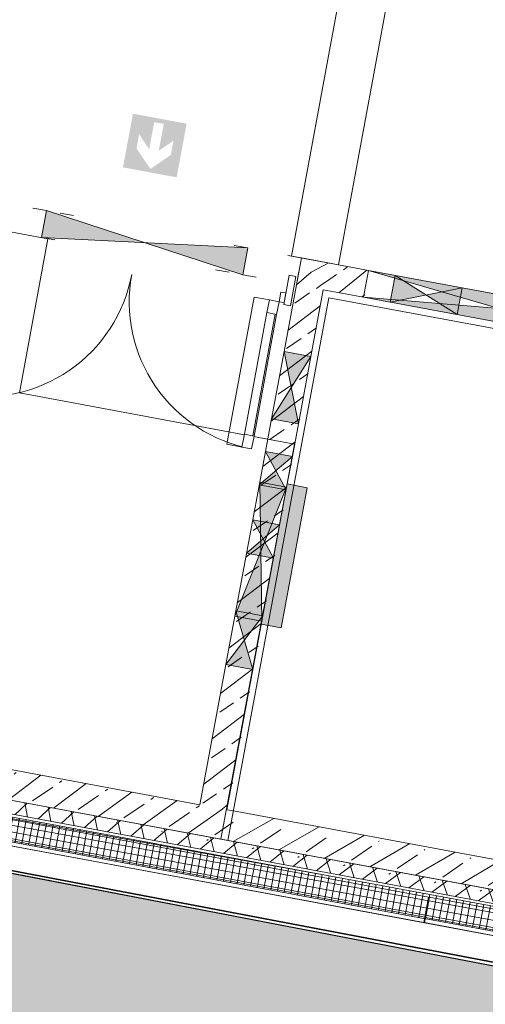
# Model space of a CAD drawing. Header units: metres. Extents: x 0 to 60282398, y -11592309 to 5708004.
# Tile 32 of 136: x 32353344.96 to 32353348.37, y 5707906.04 to 5707913.26. Entities that reach past the tile are written whole.
import ezdxf

# ---------------------------------------------------------------- set-up
doc = ezdxf.new("R2010")
doc.units = ezdxf.units.M
doc.header["$LTSCALE"] = 0.75
doc.set_wipeout_variables(frame=1)
doc.linetypes.add('10417023$0$#9_Achse', pattern=[1.6, 0.00254, -1.59746])
doc.layers.get('0').update_dxf_attribs({"linetype": 'CONTINUOUS'})
doc.layers.add('10414946$0$ST-LIN-Gehweg', color=2, linetype='CONTINUOUS')
doc.layers.add('10414947$0$ST-Gehweg-Sol', color=7, linetype='CONTINUOUS', lineweight=0, true_color=0xffd7a8)
for name, color, linetype, lineweight in [('10417023$0$#9_002_GES I Übersicht Erdgeschoss_1_101_Wand Aussen.A', 7, 'CONTINUOUS', 25), ('10417023$0$#9_002_GES I Übersicht Erdgeschoss_1_115_Außentüren', 7, 'CONTINUOUS', 25), ('10417023$0$#9_002_GES I Übersicht Erdgeschoss_1_607b_Brandschutz 1_100', 7, 'CONTINUOUS', 25), ('10417023$0$#9_002_GES I Übersicht Erdgeschoss_1_701_Grundstücksgrenze.A', 7, 'CONTINUOUS', 25), ('10417023$0$#9_002_GES I Übersicht Erdgeschoss_1_Neubau_101_Wand Aussen.A', 7, 'CONTINUOUS', 25), ('10417023$0$#9_002_GES I Übersicht Erdgeschoss_1_Neubau_102_Wand Innen.A', 7, 'CONTINUOUS', 25), ('10417023$0$#9_002_GES I Übersicht Erdgeschoss_1_Neubau_104_Decken.A', 7, 'CONTINUOUS', 25), ('10417023$0$#9_002_GES I Übersicht Erdgeschoss_1_Neubau_105_Unterzug.A', 7, 'CONTINUOUS', 25), ('10417023$0$#9_002_GES I Übersicht Erdgeschoss_1_Neubau_113_Türen.A', 7, 'CONTINUOUS', 25), ('10417023$0$#9_002_GES I Übersicht Erdgeschoss_1_Neubau_201_Aussenwandbekleidu', 7, 'CONTINUOUS', 25), ('10417023$0$#9_002_GES I Übersicht Erdgeschoss_1_Neubau_401_Grundriss.A', 7, 'CONTINUOUS', 25), ('10417023$0$Keine', 7, 'CONTINUOUS', 13)]:
    doc.layers.add(name, color=color, linetype=linetype, lineweight=lineweight)
pattern_1 = [(44.99999999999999, (0, 0), (-0.1697056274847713, 0.1697056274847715), []), (44.99999999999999, (-0.08485281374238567, 0.08485281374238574), (-0.1697056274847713, 0.1697056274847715), [0.18, -0.05999999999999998])]

# ---------------------------------------------------------------- blocks, each defined once
blk = doc.blocks.new('10414947')
at = {"layer": '10414947$0$ST-Gehweg-Sol'}
h = blk.add_hatch(color=256, dxfattribs=at)
h.dxf.hatch_style = 1
edge = h.paths.add_edge_path()
edge.add_arc((32353333.97286278, 5707909.898001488), 4.00538949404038, 167.5224016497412, 259.0333335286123, ccw=False)
edge.add_line((32353330.06207836, 5707910.763397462), (32353330.08991054, 5707910.916025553))
edge.add_line((32353330.08991054, 5707910.916025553), (32353331.70067245, 5707910.64907873))
edge.add_line((32353331.70067245, 5707910.64907873), (32353335.02498274, 5707908.903565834))
edge.add_line((32353335.02498274, 5707908.903565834), (32353407.15213483, 5707895.033517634))
edge.add_line((32353407.15213483, 5707895.033517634), (32353413.70600617, 5707897.337334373))
edge.add_line((32353413.70600617, 5707897.337334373), (32353497.17578959, 5707881.286091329))
edge.add_line((32353497.17578959, 5707881.286091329), (32353499.70410517, 5707880.188862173))
edge.add_line((32353499.70410517, 5707880.188862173), (32353502.93879142, 5707877.835765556))
edge.add_line((32353502.93879142, 5707877.835765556), (32353505.46710699, 5707876.738536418))
edge.add_line((32353505.46710699, 5707876.738536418), (32353517.00528605, 5707874.519743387))
edge.add_line((32353517.00528605, 5707874.519743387), (32353517.76447093, 5707870.592196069))
edge.add_line((32353517.76447093, 5707870.592196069), (32353512.26571349, 5707871.646148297))
edge.add_line((32353512.26571349, 5707871.646148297), (32353512.67312597, 5707873.771762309))
edge.add_line((32353512.67312597, 5707873.771762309), (32353508.26008633, 5707874.652828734))
edge.add_line((32353508.26008633, 5707874.652828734), (32353507.84615755, 5707872.493248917))
edge.add_line((32353507.84615755, 5707872.493248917), (32353503.30254498, 5707873.364127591))
edge.add_arc((32353488.08709003, 5707793.979973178), 80.82916578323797, 79.14978489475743, 81.99465327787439)
edge.add_line((32353499.34380503, 5707874.021464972), (32353499.76791721, 5707876.234207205))
edge.add_line((32353499.76791721, 5707876.234207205), (32353495.83942623, 5707876.987173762))
edge.add_line((32353495.83942623, 5707876.987173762), (32353495.37152305, 5707874.545958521))
edge.add_line((32353495.37152305, 5707874.545958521), (32353488.26755707, 5707875.49021155))
edge.add_line((32353488.26755707, 5707875.49021155), (32353488.81466561, 5707878.344668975))
edge.add_line((32353488.81466561, 5707878.344668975), (32353475.56727294, 5707880.883772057))
edge.add_line((32353475.56727294, 5707880.883772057), (32353475.00712598, 5707877.961330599))
edge.add_line((32353475.00712598, 5707877.961330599), (32353470.59449997, 5707878.807102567))
edge.add_line((32353470.59449997, 5707878.807102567), (32353471.15463692, 5707881.72953379))
edge.add_line((32353471.15463692, 5707881.72953379), (32353468.20826868, 5707882.294258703))
edge.add_line((32353468.20826868, 5707882.294258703), (32353467.64812546, 5707879.371836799))
edge.add_line((32353467.64812546, 5707879.371836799), (32353462.60924585, 5707880.337643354))
edge.add_line((32353462.60924585, 5707880.337643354), (32353463.16937873, 5707883.260053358))
edge.add_line((32353463.16937873, 5707883.260053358), (32353460.2230105, 5707883.824778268))
edge.add_line((32353460.2230105, 5707883.824778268), (32353459.66624525, 5707880.919938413))
edge.add_arc((32353463.524558, 5707896.96932498), 16.50664673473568, 250.35219382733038, 256.4824628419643, ccw=False)
edge.add_line((32353457.97440466, 5707881.423740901), (32353455.61443449, 5707882.266310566))
edge.add_line((32353455.61443449, 5707882.266310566), (32353456.07041998, 5707884.645556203))
edge.add_line((32353456.07041998, 5707884.645556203), (32353452.14193103, 5707885.398533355))
edge.add_line((32353452.14193103, 5707885.398533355), (32353451.76436388, 5707883.434494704))
edge.add_line((32353451.76436388, 5707883.434494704), (32353446.20782556, 5707884.499521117))
edge.add_line((32353446.20782556, 5707884.499521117), (32353446.58431432, 5707886.46376749))
edge.add_line((32353446.58431432, 5707886.46376749), (32353443.63794753, 5707887.028499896))
edge.add_line((32353443.63794753, 5707887.028499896), (32353443.26145916, 5707885.064255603))
edge.add_line((32353443.26145916, 5707885.064255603), (32353438.66333801, 5707885.945580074))
edge.add_line((32353438.66333801, 5707885.945580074), (32353439.03982688, 5707887.909826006))
edge.add_line((32353439.03982688, 5707887.909826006), (32353436.09346017, 5707888.474558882))
edge.add_line((32353436.09346017, 5707888.474558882), (32353435.71697158, 5707886.510314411))
edge.add_line((32353435.71697158, 5707886.510314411), (32353430.15920767, 5707887.572673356))
edge.add_line((32353430.15920767, 5707887.572673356), (32353430.53524183, 5707889.539907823))
edge.add_line((32353430.53524183, 5707889.539907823), (32353426.60675288, 5707890.292884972))
edge.add_line((32353426.60675288, 5707890.292884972), (32353426.15070342, 5707887.913549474))
edge.add_line((32353426.15070342, 5707887.913549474), (32353423.64644856, 5707888.00337013))
edge.add_arc((32353424.238172, 5707904.500881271), 16.50811953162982, 259.1496618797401, 267.9458278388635, ccw=False)
edge.add_line((32353421.13061348, 5707888.287889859), (32353363.36529639, 5707899.359819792))
edge.add_arc((32353408.48210951, 5708134.746697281), 239.6716689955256, 256.456365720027, 259.14966177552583, ccw=False)
edge.add_arc((32353274.67359528, 5707595.429255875), 316.0071040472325, 75.76971239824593, 78.90028973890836)
edge.add_line((32353335.51033626, 5707905.525016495), (32353333.21088601, 5707905.965758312))
at = {"layer": '10414947$0$ST-Gehweg-Sol', "flags": 128}
blk.add_lwpolyline([(32353439.03982688, 5707887.909826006), (32353436.09346017, 5707888.474558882), (32353435.71697158, 5707886.510314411), (32353430.15920767, 5707887.572673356), (32353430.53524183, 5707889.539907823), (32353426.60675288, 5707890.292884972), (32353426.15070342, 5707887.913549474), (32353423.64644856, 5707888.00337013, -0.03839937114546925), (32353421.13061348, 5707888.287889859), (32353363.36529639, 5707899.359819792, -0.01175226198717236), (32353352.35440415, 5707901.739852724, 0.01366057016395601), (32353335.51033626, 5707905.525016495), (32353333.21088601, 5707905.965758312, -0.4219586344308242), (32353330.06207836, 5707910.763397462), (32353330.08991054, 5707910.916025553), (32353331.70067245, 5707910.64907873), (32353335.02498274, 5707908.903565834), (32353407.15213483, 5707895.033517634), (32353413.70600617, 5707897.337334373), (32353497.17578959, 5707881.286091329)], format="xyb", dxfattribs=at)
blk = doc.blocks.new('10414946')
at = {"layer": '10414946$0$ST-LIN-Gehweg', "flags": 128}
blk.add_lwpolyline([(32353335.02498273, 5707908.903565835), (32353357.21966946, 5707904.635530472), (32353357.21966946, 5707904.635530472), (32353370.48788053, 5707902.08405432), (32353370.48788053, 5707902.08405432), (32353407.15213483, 5707895.033517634), (32353407.15213483, 5707895.033517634), (32353410.4290705, 5707896.185426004), (32353410.4290705, 5707896.185426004), (32353413.70600617, 5707897.337334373), (32353413.70600617, 5707897.337334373), (32353481.43359485, 5707884.31331786), (32353481.43359485, 5707884.31331786), (32353497.17578959, 5707881.286091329), (32353497.17578959, 5707881.286091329, -0.1101766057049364), (32353499.70410517, 5707880.188862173), (32353499.70410517, 5707880.188862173), (32353502.93879142, 5707877.835765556), (32353502.93879142, 5707877.835765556, 0.1101766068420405), (32353505.46710699, 5707876.738536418), (32353505.46710699, 5707876.738536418), (32353513.19776736, 5707875.251929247), (32353513.19776736, 5707875.251929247), (32353517.00528605, 5707874.519743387)], format="xyb", dxfattribs=at)
blk = doc.blocks.new('10417023$0$#9_MKO_LP5_ARC_GES_UP_00_002_P_G_modell (3D)')
at = {"layer": '10417023$0$#9_002_GES I Übersicht Erdgeschoss_1_607b_Brandschutz 1_100', "linetype": 'Continuous', "lineweight": 0, "true_color": 0xff0000}
h = blk.add_hatch(color=1, dxfattribs=at)
h.paths.add_polyline_path([(-32353497.12996534, -5707807.990529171), (-32353497.12997311, -5707808.390529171), (-32353496.72997311, -5707808.390536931), (-32353496.72996534, -5707807.990536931)])
h.paths.add_polyline_path([(-32353496.96547958, -5707808.022483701), (-32353496.89445235, -5707808.022485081), (-32353496.89445625, -5707808.223488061), (-32353496.80199149, -5707808.130545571), (-32353496.80199356, -5707808.236892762), (-32353496.92997262, -5707808.36553305), (-32353497.05794669, -5707808.23688779), (-32353497.05794463, -5707808.130540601), (-32353496.96548348, -5707808.223486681)])
at = {"layer": '10417023$0$#9_002_GES I Übersicht Erdgeschoss_1_Neubau_101_Wand Aussen.A', "linetype": 'Continuous', "lineweight": 5, "true_color": 0xff0000}
h = blk.add_hatch(dxfattribs=at)
h.set_pattern_fill('#9_BETON__STAHLBETON_0001', color=1, style=0, pattern_type=2)
h.set_pattern_definition(pattern_1)
h.paths.add_polyline_path([(-32353499.0893194, -5707812.879576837), (-32353499.0893194, -5707813.099576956), (-32353495.47443919, -5707813.099576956), (-32353495.47443919, -5707812.879576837)])
h = blk.add_hatch(dxfattribs=at)
h.set_pattern_fill('#9_BETON__STAHLBETON_0001', color=1, style=0, pattern_type=2)
h.set_pattern_definition(pattern_1)
h.paths.add_polyline_path([(-32353489.32422797, -5707812.879576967), (-32353495.47443924, -5707812.879576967), (-32353495.47443924, -5707813.099576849), (-32353489.32422797, -5707813.099576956)])
at = {"layer": '10417023$0$#9_002_GES I Übersicht Erdgeschoss_1_Neubau_102_Wand Innen.A', "linetype": 'Continuous', "lineweight": 5, "true_color": 0xff0000}
h = blk.add_hatch(dxfattribs=at)
h.set_pattern_fill('#9_BETON__STAHLBETON_0001', color=1, style=0, pattern_type=2)
h.set_pattern_definition(pattern_1)
h.paths.add_polyline_path([(-32353495.52381513, -5707808.804576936), (-32353495.52381513, -5707809.004576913), (-32353495.22373438, -5707809.004576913), (-32353495.22373438, -5707808.804576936)])
h = blk.add_hatch(dxfattribs=at)
h.set_pattern_fill('#9_BETON__STAHLBETON_0001', color=1, style=0, pattern_type=2)
h.set_pattern_definition(pattern_1)
h.paths.add_polyline_path([(-32353495.72381512, -5707809.004576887), (-32353495.72381512, -5707812.87957689), (-32353495.52381513, -5707812.87957689), (-32353495.52381513, -5707809.004576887)])
at = {"layer": '10417023$0$#9_002_GES I Übersicht Erdgeschoss_1_Neubau_201_Aussenwandbekleidu', "linetype": 'Continuous', "lineweight": 5, "true_color": 0xff0000}
h = blk.add_hatch(dxfattribs=at)
h.set_pattern_fill('#9_DÄMMUNG__WEICH_0001', color=1, style=0, pattern_type=2)
h.set_pattern_definition([(-119.9999999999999, (0, 0), (-0.129903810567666, 0.07499999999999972), []), (-59.99999999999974, (0, 0), (0.1299038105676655, 0.0750000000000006), [])])
h.paths.add_polyline_path([(-32353491.54389506, -5707813.09957409), (-32353497.36946687, -5707813.099573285), (-32353497.36946689, -5707813.199573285), (-32353491.54389507, -5707813.19957409)])
at = {"layer": '10417023$0$#9_002_GES I Übersicht Erdgeschoss_1_101_Wand Aussen.A', "color": 1, "linetype": 'Continuous', "lineweight": 13, "true_color": 0xff0000}
blk.add_line((-32353469.00381513, -5707813.099576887), (-32353499.3793194, -5707813.099576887), dxfattribs=at)
at = {"layer": '10417023$0$#9_002_GES I Übersicht Erdgeschoss_1_Neubau_101_Wand Aussen.A', "color": 1, "linetype": 'Continuous', "lineweight": 18, "true_color": 0xff0000}
for p, q in [((-32353495.72381512, -5707812.87957689), (-32353499.0893194, -5707812.87957689)), ((-32353495.47443924, -5707812.87957689), (-32353495.52381513, -5707812.87957689)), ((-32353489.32422797, -5707812.87957689), (-32353495.47443924, -5707812.87957689)), ((-32353499.0893194, -5707813.09957689), (-32353495.47443924, -5707813.09957689)), ((-32353495.47443924, -5707813.09957689), (-32353489.32422797, -5707813.09957689))]:
    blk.add_line(p, q, dxfattribs=at)
at = {"layer": '10417023$0$#9_002_GES I Übersicht Erdgeschoss_1_Neubau_102_Wand Innen.A', "color": 1, "linetype": 'Continuous', "lineweight": 18, "true_color": 0xff0000}
for p, q in [((-32353495.22373438, -5707808.804576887), (-32353495.72381512, -5707808.804576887)), ((-32353495.72381512, -5707809.004576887), (-32353495.72381512, -5707809.502709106)), ((-32353495.52381513, -5707809.502709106), (-32353495.52381513, -5707809.004576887)), ((-32353495.52381513, -5707809.004576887), (-32353495.22373438, -5707809.004576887)), ((-32353495.72381512, -5707809.502709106), (-32353495.72381512, -5707810.002709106)), ((-32353495.52381513, -5707810.002709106), (-32353495.52381513, -5707809.502709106)), ((-32353495.72381512, -5707810.002709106), (-32353495.72381512, -5707810.246537)), ((-32353495.52381513, -5707810.246537), (-32353495.52381513, -5707810.002709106)), ((-32353495.72381512, -5707810.246537), (-32353495.72381512, -5707810.474586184)), ((-32353495.52381513, -5707810.474586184), (-32353495.52381513, -5707810.246537)), ((-32353495.72381512, -5707810.474586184), (-32353495.72381512, -5707811.474586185)), ((-32353495.52381513, -5707811.474586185), (-32353495.52381513, -5707810.474586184)), ((-32353495.72381512, -5707811.474586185), (-32353495.72381512, -5707811.835180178)), ((-32353495.52381513, -5707811.835180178), (-32353495.52381513, -5707811.474586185)), ((-32353495.72381512, -5707811.835180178), (-32353495.72381512, -5707812.87957689)), ((-32353495.52381513, -5707812.87957689), (-32353495.52381513, -5707811.835180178))]:
    blk.add_line(p, q, dxfattribs=at)
at = {"layer": '10417023$0$#9_002_GES I Übersicht Erdgeschoss_1_Neubau_102_Wand Innen.A', "color": 1, "linetype": 'Continuous', "lineweight": 13, "true_color": 0xff0000}
for p, q in [((-32353493.22373439, -5707808.804576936), (-32353495.22373438, -5707808.804576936)), ((-32353495.22373438, -5707808.804576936), (-32353495.22373438, -5707809.004576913)), ((-32353493.22373489, -5707809.004576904), (-32353495.22373435, -5707808.804576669)), ((-32353495.22373435, -5707809.004576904), (-32353493.22373489, -5707808.804576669)), ((-32353495.02550023, -5707808.804576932), (-32353495.02550023, -5707809.00457691)), ((-32353495.02549967, -5707809.004576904), (-32353494.52550052, -5707808.804576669)), ((-32353495.02549967, -5707808.804576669), (-32353494.52550052, -5707809.004576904)), ((-32353494.52550023, -5707809.00457691), (-32353494.52550023, -5707808.804576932)), ((-32353495.22373438, -5707809.004576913), (-32353493.22373439, -5707809.004576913)), ((-32353495.52381554, -5707810.002708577), (-32353495.72381578, -5707809.502709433)), ((-32353495.72381578, -5707810.002708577), (-32353495.52381554, -5707809.502709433)), ((-32353495.52381513, -5707809.502709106), (-32353495.72381512, -5707809.502709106)), ((-32353495.72381512, -5707810.002709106), (-32353495.52381513, -5707810.002709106)), ((-32353495.52381554, -5707810.496537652), (-32353495.72381578, -5707810.246537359)), ((-32353495.72381578, -5707810.496537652), (-32353495.52381554, -5707810.246537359)), ((-32353495.52381513, -5707810.246537), (-32353495.72381512, -5707810.246537)), ((-32353495.52381554, -5707811.47458557), (-32353495.72381578, -5707810.474585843)), ((-32353495.72381578, -5707811.47458557), (-32353495.52381554, -5707810.474585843)), ((-32353495.52381513, -5707810.474586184), (-32353495.72381512, -5707810.474586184)), ((-32353495.72381512, -5707810.496537), (-32353495.52381513, -5707810.496537)), ((-32353495.52381554, -5707811.005976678), (-32353495.72381578, -5707810.755976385)), ((-32353495.72381578, -5707811.005976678), (-32353495.52381554, -5707810.755976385)), ((-32353495.52381513, -5707810.755976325), (-32353495.72381512, -5707810.755976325)), ((-32353495.72381512, -5707811.005976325), (-32353495.52381513, -5707811.005976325)), ((-32353495.52381554, -5707811.835180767), (-32353495.72381578, -5707811.435180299)), ((-32353495.72381578, -5707811.835180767), (-32353495.52381554, -5707811.435180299)), ((-32353495.52381513, -5707811.435180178), (-32353495.72381512, -5707811.435180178)), ((-32353495.72381512, -5707811.474586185), (-32353495.52381513, -5707811.474586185)), ((-32353495.72381512, -5707811.835180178), (-32353495.52381513, -5707811.835180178))]:
    blk.add_line(p, q, dxfattribs=at)
at = {"layer": '10417023$0$#9_002_GES I Übersicht Erdgeschoss_1_Neubau_102_Wand Innen.A', "color": 1, "linetype": 'Continuous', "true_color": 0xff0000}
for points in [[(-32353493.22373439, -5707808.804576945), (-32353495.22373438, -5707808.804576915), (-32353494.22373439, -5707808.904576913)], [(-32353495.02550023, -5707808.804576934), (-32353495.02550023, -5707809.00457691), (-32353494.77550023, -5707808.904576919)], [(-32353494.52550023, -5707808.804576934), (-32353494.77550023, -5707808.904576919), (-32353494.52550023, -5707809.00457691)], [(-32353495.22373438, -5707809.004576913), (-32353493.22373439, -5707809.004576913), (-32353494.22373439, -5707808.904576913)], [(-32353495.72381512, -5707809.502709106), (-32353495.62381512, -5707809.752709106), (-32353495.52381513, -5707809.502709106)], [(-32353495.72381512, -5707810.002709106), (-32353495.52381513, -5707810.002709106), (-32353495.62381512, -5707809.752709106)], [(-32353495.72381512, -5707810.246537), (-32353495.62381512, -5707810.371537), (-32353495.52381513, -5707810.246537)], [(-32353495.72381512, -5707810.496537), (-32353495.52381513, -5707810.496537), (-32353495.62381512, -5707810.371537)], [(-32353495.72381512, -5707810.474586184), (-32353495.62381512, -5707810.974586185), (-32353495.52381513, -5707810.474586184)], [(-32353495.72381512, -5707810.755976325), (-32353495.62381512, -5707810.880976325), (-32353495.52381513, -5707810.755976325)], [(-32353495.72381512, -5707811.005976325), (-32353495.52381513, -5707811.005976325), (-32353495.62381512, -5707810.880976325)], [(-32353495.72381512, -5707811.474586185), (-32353495.52381513, -5707811.474586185), (-32353495.62381512, -5707810.974586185)], [(-32353495.72381512, -5707811.435180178), (-32353495.62381512, -5707811.635180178), (-32353495.52381513, -5707811.435180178)], [(-32353495.72381512, -5707811.835180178), (-32353495.52381513, -5707811.835180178), (-32353495.62381512, -5707811.635180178)]]:
    blk.add_solid(points, dxfattribs=at)
at = {"layer": '10417023$0$#9_002_GES I Übersicht Erdgeschoss_1_Neubau_104_Decken.A', "color": 1, "linetype": 'Continuous', "lineweight": 13, "true_color": 0xff0000, "flags": 128}
for points in [[(-32353502.88381506, -5707792.679515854), (-32353502.88381511, -5707803.129576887), (-32353502.84381653, -5707803.129576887), (-32353502.84381653, -5707809.004576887), (-32353499.08931621, -5707809.004576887), (-32353497.57443247, -5707809.004576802), (-32353497.57443247, -5707810.154576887), (-32353495.52481159, -5707810.154576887), (-32353495.52560609, -5707813.099577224), (-32353472.62422376, -5707813.099576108), (-32353472.62422743, -5707808.219546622), (-32353469.004228, -5707808.219576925), (-32353469.004228, -5707794.11457689), (-32353469.004228, -5707790.779532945), (-32353469.004228, -5707790.559532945), (-32353477.474228, -5707790.559532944), (-32353480.474228, -5707790.559532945), (-32353491.124228, -5707790.559532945), (-32353498.444228, -5707790.559532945), (-32353498.444228, -5707792.679576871)], [(-32353498.22421727, -5707790.559532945), (-32353502.84380439, -5707790.559532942), (-32353502.84380439, -5707813.099576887), (-32353495.47442851, -5707813.099576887), (-32353495.47442851, -5707809.05457689), (-32353482.84109309, -5707809.05457689), (-32353482.84357996, -5707813.099573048), (-32353472.62421726, -5707813.099573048), (-32353472.62421726, -5707811.259577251), (-32353472.62421726, -5707806.979589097), (-32353469.00380439, -5707806.979589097), (-32353469.00380439, -5707790.559532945)], [(-32353499.08931623, -5707809.004576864), (-32353499.0893194, -5707813.099577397), (-32353495.5256061, -5707813.099577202), (-32353495.52481161, -5707810.154576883), (-32353497.57443246, -5707810.154576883), (-32353497.57443246, -5707809.004576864)]]:
    blk.add_lwpolyline(points, close=True, dxfattribs=at)
at = {"layer": '10417023$0$#9_002_GES I Übersicht Erdgeschoss_1_Neubau_105_Unterzug.A', "color": 1, "linetype": 'Continuous', "lineweight": 13, "true_color": 0xff0000}
for p, q in [((-32353495.79881351, -5707803.17957689), (-32353495.79883198, -5707808.804592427)), ((-32353495.44883198, -5707808.804593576), (-32353495.44881351, -5707803.179578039)), ((-32353497.62381512, -5707808.804584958), (-32353497.62381512, -5707809.004584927)), ((-32353496.1238148, -5707808.804585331), (-32353497.62381511, -5707809.004585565)), ((-32353496.1238148, -5707809.004585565), (-32353497.62381511, -5707808.804585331)), ((-32353496.12381512, -5707809.004584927), (-32353496.12381512, -5707808.804584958)), ((-32353495.79883198, -5707808.804592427), (-32353495.44883198, -5707808.804593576))]:
    blk.add_line(p, q, dxfattribs=at)
at = {"layer": '10417023$0$#9_002_GES I Übersicht Erdgeschoss_1_Neubau_105_Unterzug.A', "color": 1, "linetype": '10417023$0$#9_Achse', "lineweight": 13, "true_color": 0xff0000}
for p, q in [((-32353497.62381512, -5707808.804584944), (-32353498.88932239, -5707808.804584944)), ((-32353496.12381512, -5707808.804584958), (-32353497.62381512, -5707808.804584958)), ((-32353495.72441955, -5707808.804584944), (-32353496.12381512, -5707808.804584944)), ((-32353498.88932239, -5707809.004584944), (-32353497.62381512, -5707809.004584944)), ((-32353497.62381512, -5707809.004584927), (-32353496.12381512, -5707809.004584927))]:
    blk.add_line(p, q, dxfattribs=at)
at = {"layer": '10417023$0$#9_002_GES I Übersicht Erdgeschoss_1_Neubau_105_Unterzug.A', "color": 1, "linetype": 'Continuous', "true_color": 0xff0000}
for points in [[(-32353497.62381512, -5707809.004584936), (-32353496.87381512, -5707808.904584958), (-32353497.62381512, -5707808.804584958)], [(-32353496.12381512, -5707809.004584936), (-32353496.12381512, -5707808.804584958), (-32353496.87381512, -5707808.904584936)]]:
    blk.add_solid(points, dxfattribs=at)
at = {"layer": '10417023$0$#9_002_GES I Übersicht Erdgeschoss_1_Neubau_113_Türen.A', "color": 1, "linetype": 'Continuous', "lineweight": 13, "true_color": 0xff0000}
blk.add_arc((-32353498.02076728, -5707809.149584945), 1.097000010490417, 270, 9.961991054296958e-08, dxfattribs=at)
at = {"layer": '10417023$0$#9_002_GES I Übersicht Erdgeschoss_1_Neubau_201_Aussenwandbekleidu', "color": 1, "linetype": 'Continuous', "lineweight": 18, "true_color": 0xff0000}
blk.add_line((-32353491.54389506, -5707813.09957409), (-32353497.36946687, -5707813.099573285), dxfattribs=at)
at = {"layer": '10417023$0$#9_002_GES I Übersicht Erdgeschoss_1_Neubau_401_Grundriss.A', "color": 1, "linetype": 'Continuous', "lineweight": 13, "true_color": 0xff0000, "flags": 128}
blk.add_lwpolyline([(-32353495.37445456, -5707810.452086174), (-32353495.52445456, -5707810.452086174), (-32353495.52445456, -5707811.497086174), (-32353495.37445456, -5707811.497086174)], close=True, dxfattribs=at)
at = {"layer": '10417023$0$#9_002_GES I Übersicht Erdgeschoss_1_Neubau_401_Grundriss.A', "color": 1, "linetype": 'Continuous', "true_color": 0xff0000}
blk.add_solid([(-32353495.37445456, -5707810.452086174), (-32353495.52445456, -5707810.452086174), (-32353495.37445456, -5707811.497086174), (-32353495.52445456, -5707811.497086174)], dxfattribs=at)
at = {"color": 1, "linetype": 'Continuous', "lineweight": 5, "true_color": 0xff0000}
blk.add_wipeout([(-32353499.229444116, -5707813.389564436), (-32353493.954459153, -5707813.389564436), (-32353493.954459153, -5707813.239561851), (-32353499.229444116, -5707813.239561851)], dxfattribs=at).dxf.layer = '10417023$0$#9_002_GES I Übersicht Erdgeschoss_1_Neubau_201_Aussenwandbekleidu'
at = {"layer": '10417023$0$#9_002_GES I Übersicht Erdgeschoss_1_Neubau_201_Aussenwandbekleidu', "color": 1, "linetype": 'Continuous', "lineweight": 13, "true_color": 0xff0000}
blk.add_line((-32353493.95445916, -5707813.239561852), (-32353499.22944412, -5707813.239561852), dxfattribs=at)
at = {"color": 1, "linetype": 'Continuous', "lineweight": 5, "true_color": 0xff0000}
for points, layer in [([(-32353495.89876726, -5707809.244584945), (-32353495.89876726, -5707810.151584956), (-32353495.826767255, -5707810.151584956), (-32353495.826767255, -5707809.244584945)], '10417023$0$#9_002_GES I Übersicht Erdgeschoss_1_Neubau_113_Türen.A'), ([(-32353499.3794467, -5707813.429576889), (-32353493.95445916, -5707813.429576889), (-32353493.95445916, -5707813.389564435), (-32353499.3794467, -5707813.389564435)], '10417023$0$#9_002_GES I Übersicht Erdgeschoss_1_Neubau_201_Aussenwandbekleidu')]:
    blk.add_wipeout(points, dxfattribs=at).dxf.layer = layer
at = {"layer": '10417023$0$#9_002_GES I Übersicht Erdgeschoss_1_Neubau_113_Türen.A', "color": 1, "linetype": 'Continuous', "lineweight": 13, "true_color": 0xff0000}
for p, q in [((-32353495.89876762, -5707809.244584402), (-32353495.89876762, -5707810.15158561)), ((-32353495.83676668, -5707809.244584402), (-32353495.83676668, -5707810.15158561)), ((-32353495.82676667, -5707809.244584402), (-32353495.82676667, -5707810.15158561))]:
    blk.add_line(p, q, dxfattribs=at)
at = {"layer": '10417023$0$#9_002_GES I Übersicht Erdgeschoss_1_Neubau_113_Türen.A', "color": 1, "linetype": 'Continuous', "lineweight": 13, "true_color": 0xff0000, "flags": 128}
blk.add_lwpolyline([(-32353495.89876725, -5707809.244584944), (-32353495.89876725, -5707810.151584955), (-32353495.82676725, -5707810.151584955), (-32353495.82676725, -5707809.244584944)], close=True, dxfattribs=at)
at = {"layer": '10417023$0$#9_002_GES I Übersicht Erdgeschoss_1_Neubau_113_Türen.A', "color": 1, "linetype": 'Continuous', "lineweight": 13, "true_color": 0xff0000}
blk.add_arc((-32353495.82676725, -5707809.149584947), 1.097000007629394, 179.9999998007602, 270.0000001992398, dxfattribs=at)
at = {"layer": '10417023$0$#9_002_GES I Übersicht Erdgeschoss_1_Neubau_201_Aussenwandbekleidu', "color": 1, "linetype": 'Continuous', "lineweight": 13, "true_color": 0xff0000}
for p, q in [((-32353493.95445916, -5707813.239561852), (-32353493.95445916, -5707813.389564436)), ((-32353493.954459, -5707813.389563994), (-32353499.37944731, -5707813.389563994)), ((-32353499.3794467, -5707813.42957689), (-32353493.95445916, -5707813.42957689)), ((-32353493.95445916, -5707813.389564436), (-32353493.95445916, -5707813.42957689))]:
    blk.add_line(p, q, dxfattribs=at)
at = {"color": 1, "linetype": 'Continuous', "lineweight": 5, "true_color": 0xff0000}
for points, layer in [([(-32353495.89876725, -5707809.149584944), (-32353495.89876725, -5707809.244584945), (-32353495.82676725, -5707809.244584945), (-32353495.82676725, -5707809.149584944)], '10417023$0$#9_002_GES I Übersicht Erdgeschoss_1_Neubau_113_Türen.A'), ([(-32353495.89876725, -5707810.151584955), (-32353495.89876725, -5707810.246584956), (-32353495.82676725, -5707810.246584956), (-32353495.82676725, -5707810.151584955)], '10417023$0$#9_002_GES I Übersicht Erdgeschoss_1_Neubau_113_Türen.A'), ([(-32353488.48511628, -5707813.239561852), (-32353493.948120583, -5707813.239561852), (-32353493.948120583, -5707813.389564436), (-32353488.48511628, -5707813.389564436)], '10417023$0$#9_002_GES I Übersicht Erdgeschoss_1_Neubau_201_Aussenwandbekleidu')]:
    blk.add_wipeout(points, dxfattribs=at).dxf.layer = layer
at = {"layer": '10417023$0$#9_002_GES I Übersicht Erdgeschoss_1_115_Außentüren', "color": 1, "linetype": 'Continuous', "lineweight": 13, "true_color": 0xff0000, "flags": 128}
blk.add_lwpolyline([(-32353495.89670233, -5707810.246091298), (-32353496.01117145, -5707810.246091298), (-32353496.01117145, -5707809.149915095), (-32353495.89670233, -5707809.149915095)], dxfattribs=at)
at = {"layer": '10417023$0$#9_002_GES I Übersicht Erdgeschoss_1_Neubau_113_Türen.A', "color": 1, "linetype": 'Continuous', "lineweight": 13, "true_color": 0xff0000, "flags": 128}
for points in [[(-32353495.89876725, -5707809.149584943), (-32353495.89876725, -5707809.244584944), (-32353495.82676725, -5707809.244584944), (-32353495.82676725, -5707809.149584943)], [(-32353495.89876725, -5707810.151584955), (-32353495.89876725, -5707810.246584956), (-32353495.82676725, -5707810.246584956), (-32353495.82676725, -5707810.151584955)]]:
    blk.add_lwpolyline(points, close=True, dxfattribs=at)
at = {"layer": '10417023$0$#9_002_GES I Übersicht Erdgeschoss_1_Neubau_201_Aussenwandbekleidu', "color": 1, "linetype": 'Continuous', "lineweight": 13, "true_color": 0xff0000}
blk.add_line((-32353488.48511628, -5707813.239561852), (-32353493.94812058, -5707813.239561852), dxfattribs=at)
at = {"color": 1, "linetype": 'Continuous', "lineweight": 5, "true_color": 0xff0000}
blk.add_wipeout([(-32353488.48511628, -5707813.389564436), (-32353493.948120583, -5707813.389564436), (-32353493.948120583, -5707813.429576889), (-32353488.48511628, -5707813.429576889)], dxfattribs=at).dxf.layer = '10417023$0$#9_002_GES I Übersicht Erdgeschoss_1_Neubau_201_Aussenwandbekleidu'
at = {"layer": '10417023$0$#9_002_GES I Übersicht Erdgeschoss_1_101_Wand Aussen.A', "color": 1, "linetype": 'Continuous', "lineweight": 13, "true_color": 0xff0000}
blk.add_line((-32353499.3793194, -5707813.429576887), (-32353468.67381512, -5707813.429576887), dxfattribs=at)
at = {"layer": '10417023$0$#9_002_GES I Übersicht Erdgeschoss_1_Neubau_201_Aussenwandbekleidu', "color": 1, "linetype": 'Continuous', "lineweight": 13, "true_color": 0xff0000}
for p, q in [((-32353493.94812058, -5707813.239561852), (-32353493.94812058, -5707813.389564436)), ((-32353493.94812058, -5707813.389564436), (-32353493.94812058, -5707813.42957689)), ((-32353493.94812058, -5707813.42957689), (-32353488.48511628, -5707813.42957689)), ((-32353488.48511666, -5707813.389563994), (-32353493.94812003, -5707813.389563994))]:
    blk.add_line(p, q, dxfattribs=at)
at = {"layer": '10417023$0$#9_002_GES I Übersicht Erdgeschoss_1_Neubau_201_Aussenwandbekleidu', "color": 1, "linetype": 'Continuous', "lineweight": 18, "true_color": 0xff0000}
blk.add_line((-32353497.36946691, -5707813.399573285), (-32353491.5438951, -5707813.39957409), dxfattribs=at)
at = {"color": 1, "linetype": 'Continuous', "lineweight": 5, "true_color": 0xff0000}
blk.add_wipeout([(-32353495.78876725, -5707809.077584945), (-32353495.826767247, -5707809.077584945), (-32353495.826767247, -5707809.149584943), (-32353495.78876725, -5707809.149584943)], dxfattribs=at).dxf.layer = '10417023$0$#9_002_GES I Übersicht Erdgeschoss_1_Neubau_113_Türen.A'
at = {"layer": '10417023$0$#9_002_GES I Übersicht Erdgeschoss_1_Neubau_113_Türen.A', "color": 1, "linetype": 'Continuous', "lineweight": 13, "true_color": 0xff0000, "flags": 128}
blk.add_lwpolyline([(-32353495.78876725, -5707809.077584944), (-32353495.82676725, -5707809.077584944), (-32353495.82676725, -5707809.149584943), (-32353495.78876725, -5707809.149584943)], close=True, dxfattribs=at)
at = {"color": 1, "linetype": 'Continuous', "lineweight": 5, "true_color": 0xff0000}
blk.add_wipeout([(-32353491.543895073, -5707813.19957409), (-32353497.369466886, -5707813.199573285), (-32353497.369466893, -5707813.219573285), (-32353491.54389508, -5707813.21957409)], dxfattribs=at).dxf.layer = '10417023$0$#9_002_GES I Übersicht Erdgeschoss_1_Neubau_201_Aussenwandbekleidu'
at = {"layer": '10417023$0$#9_002_GES I Übersicht Erdgeschoss_1_Neubau_201_Aussenwandbekleidu', "linetype": 'Continuous', "lineweight": 5, "true_color": 0xff0000}
h = blk.add_hatch(dxfattribs=at)
h.set_pattern_fill('#9_BETON__FERTIGTEIL_0001', color=1, style=0, pattern_type=2)
h.set_pattern_definition([(0, (0, 0), (0, 0.05), []), (90.0000000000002, (0, 0), (-0.05, 0), [])])
h.paths.add_polyline_path([(-32353497.36946691, -5707813.399573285), (-32353491.5438951, -5707813.39957409), (-32353491.54389508, -5707813.21957409), (-32353497.36946689, -5707813.219573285)])
at = {"layer": '10417023$0$#9_002_GES I Übersicht Erdgeschoss_1_Neubau_201_Aussenwandbekleidu', "color": 1, "linetype": 'Continuous', "lineweight": 18, "true_color": 0xff0000}
for p, q in [((-32353491.54389461, -5707813.199573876), (-32353497.36946661, -5707813.199573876)), ((-32353491.54389461, -5707813.2195739), (-32353497.36946661, -5707813.2195739))]:
    blk.add_line(p, q, dxfattribs=at)
at = {"color": 1, "linetype": 'Continuous', "lineweight": 5, "true_color": 0xff0000}
blk.add_wipeout([(-32353495.738767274, -5707809.164584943), (-32353495.738767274, -5707808.944584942), (-32353495.78876727, -5707808.944584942), (-32353495.78876727, -5707809.164584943)], dxfattribs=at).dxf.layer = '10417023$0$#9_002_GES I Übersicht Erdgeschoss_1_Neubau_113_Türen.A'
at = {"layer": '10417023$0$#9_002_GES I Übersicht Erdgeschoss_1_Neubau_102_Wand Innen.A', "linetype": 'Continuous', "lineweight": 5, "true_color": 0xff0000}
h = blk.add_hatch(dxfattribs=at)
h.set_pattern_fill('#9_BETON__STAHLBETON_0001', color=1, style=0, pattern_type=2)
h.set_pattern_definition(pattern_1)
h.paths.add_polyline_path([(-32353495.52381511, -5707809.004576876), (-32353495.72381512, -5707808.8045769), (-32353495.72381512, -5707809.004576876)])
h = blk.add_hatch(dxfattribs=at)
h.set_pattern_fill('#9_BETON__STAHLBETON_0001', color=1, style=0, pattern_type=2)
h.set_pattern_definition(pattern_1)
h.paths.add_polyline_path([(-32353495.52381511, -5707808.8045769), (-32353495.72381512, -5707808.8045769), (-32353495.52381511, -5707809.004576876)])
at = {"layer": '10417023$0$#9_002_GES I Übersicht Erdgeschoss_1_701_Grundstücksgrenze.A', "color": 1, "linetype": 'Continuous', "lineweight": 35, "true_color": 0xff0000, "flags": 128}
blk.add_lwpolyline([(-32353511.47268937, -5707768.718078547), (-32353510.58466005, -5707813.546075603), (-32353471.71535595, -5707813.720027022), (-32353425.53849031, -5707813.961117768)], dxfattribs=at)
at = {"layer": '10417023$0$#9_002_GES I Übersicht Erdgeschoss_1_Neubau_102_Wand Innen.A', "color": 1, "linetype": 'Continuous', "lineweight": 18, "true_color": 0xff0000}
blk.add_line((-32353495.72381512, -5707808.804576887), (-32353495.72381512, -5707809.004576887), dxfattribs=at)
at = {"layer": '10417023$0$#9_002_GES I Übersicht Erdgeschoss_1_Neubau_105_Unterzug.A', "color": 1, "linetype": '10417023$0$#9_Achse', "lineweight": 13, "true_color": 0xff0000}
for p, q in [((-32353495.72441955, -5707809.004584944), (-32353495.72441955, -5707808.804584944)), ((-32353496.12381512, -5707809.004584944), (-32353495.72441955, -5707809.004584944))]:
    blk.add_line(p, q, dxfattribs=at)
at = {"layer": '10417023$0$#9_002_GES I Übersicht Erdgeschoss_1_Neubau_113_Türen.A', "color": 1, "linetype": 'Continuous', "lineweight": 13, "true_color": 0xff0000, "flags": 128}
blk.add_lwpolyline([(-32353495.73876727, -5707809.164584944), (-32353495.78876727, -5707809.164584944), (-32353495.78876727, -5707808.944584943), (-32353495.73876727, -5707808.944584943)], close=True, dxfattribs=at)
blk = doc.blocks.new('10417023$0$2_MKO_LP5_LAN_GES_UP_00_002_V_A (3D)')
at = {"layer": '10417023$0$Keine'}
blk.add_blockref('10417023$0$#9_MKO_LP5_ARC_GES_UP_00_002_P_G_modell (3D)', (0, 0), dxfattribs=at)
blk = doc.blocks.new('10417023')
at = {"layer": '10417023$0$Keine', "rotation": 349.4819372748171}
blk.add_blockref('10417023$0$2_MKO_LP5_LAN_GES_UP_00_002_V_A (3D)', (65205154.93137175, 5413829.557758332), dxfattribs=at)

msp = doc.modelspace()

# ---------------------------------------------------------------- block references
msp.add_blockref('10414947', (0, 0))

# ---------------------------------------------------------------- next in the draw order: block references
msp.add_blockref('10417023', (0, 0))

# ---------------------------------------------------------------- next in the draw order: block references
msp.add_blockref('10414946', (0, 0))

doc.saveas('drawing.dxf')
